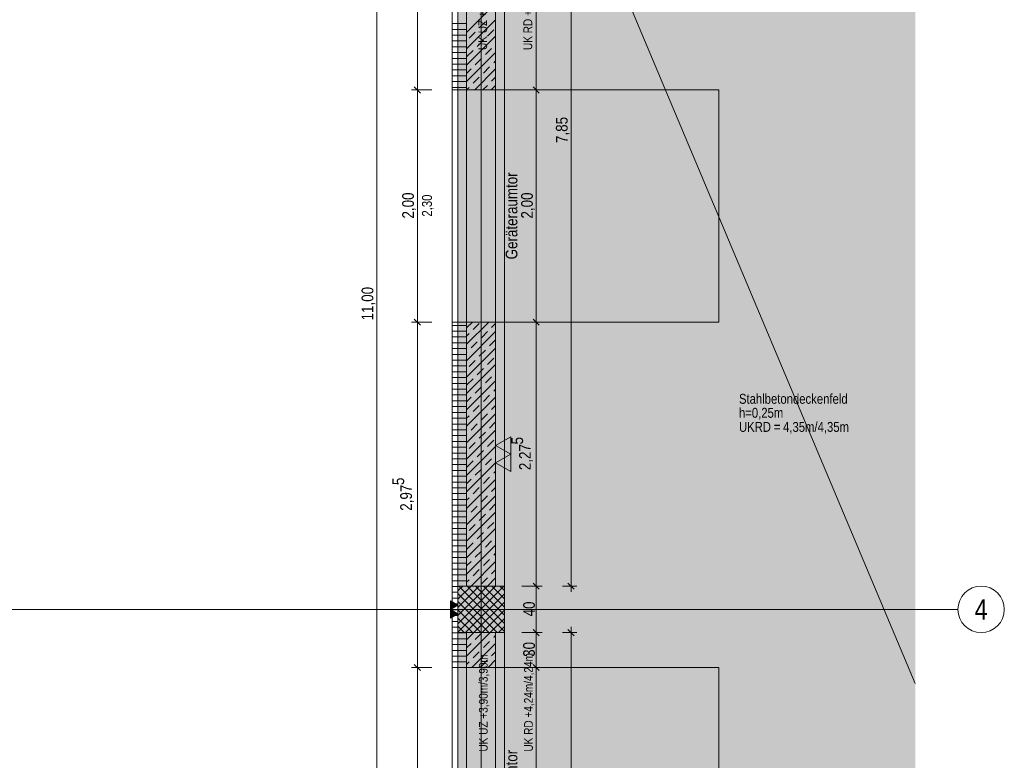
# Model space of a CAD drawing. Extents: x -720 to 300, y 62 to 1162.
# Tile 42 of 143: x -78 to 92, y 584 to 712. Entities that reach past the tile are written whole.
import ezdxf
from ezdxf.enums import TextEntityAlignment as Align
from ezdxf.lldxf.tags import DXFTag

# ---------------------------------------------------------------- set-up
doc = ezdxf.new("R2010")
doc.units = 0
doc.layers.get('0').update_dxf_attribs({"lineweight": 13})
for name, color, linetype, lineweight, true_color in [('--Bem innen', 9, 'Continuous', 13, 0x808080), ('00_Beschriftung UZ', 3, 'Continuous', 35, 0x00ff00), ('30 -33 Aussenwände- 3 Aussenstützen', 7, 'Continuous', 50, 0x0000dd), ('30 -34 Innenwände- 1 tragend', 7, 'Continuous', 13, 0xdd0806), ('30 -34 Innenwände- 2 nichttragend', 7, 'Continuous', 18, 0xff7fe6), ('30 -34 Innenwände- 4 Türen_Fenster', 7, 'Continuous', 15, 0x9955ff), ('30 -35 Decken- 1 Konstruktion-Träger- Stahlbeton', 7, 'Continuous', 13, 0x33aa00), ('70 -72 Beschriftung- 1 Beschriftung allgemein', 7, 'Continuous', 9, 0xff6633), ('70 -72 Beschriftung- 2 Beschriftung Bauteile', 7, 'Continuous', 9, 0x9999ff), ('70 -76 Bemaßung- 2 Allgemein', 9, 'Continuous', 5, 0x808080), ('iwb_Layout Achsbezeichung', 1, 'Continuous', 13, 0xff0000), ('iwb_Layout BA_Markierung', 7, 'Continuous', 9, 0xbadcdc), ('iwb_Schraffur_Unterzug', 7, 'Continuous', 5, 0xffffcc)]:
    doc.layers.add(name, color=color, linetype=linetype, lineweight=lineweight, true_color=true_color)
doc.layers.add('70 -71 Achsen- 1 Gebäudeachsen', color=7, linetype='STRICHPUNKT2-A06G94018I', lineweight=18)
doc.layers.add('70 -73 Bauteildarst.- 2 verdeckt 0.15', color=7, linetype='fein_strichliert-A06G94028I', lineweight=15)
doc.styles.get("Standard").update_dxf_attribs({"font": 'ARIALN.TTF'})
tags = doc.linetypes.add('fein_strichliert-A06G94028I', pattern=[4, 1, -2, 1]).pattern_tags.tags
tags[8:9] = [DXFTag(74, 4), DXFTag(75, 0), DXFTag(340, '0'), DXFTag(46, 0.0), DXFTag(50, 0.0), DXFTag(44, 0.0), DXFTag(45, 0.0)]
tags[6:7] = [DXFTag(74, 4), DXFTag(75, 0), DXFTag(340, '0'), DXFTag(46, 0.0), DXFTag(50, 0.0), DXFTag(44, 0.0), DXFTag(45, 0.0)]
tags[4:5] = [DXFTag(74, 4), DXFTag(75, 0), DXFTag(340, '0'), DXFTag(46, 0.0), DXFTag(50, 0.0), DXFTag(44, 0.0), DXFTag(45, 0.0)]
tags = doc.linetypes.add('STRICHPUNKT2', pattern=[12.7, 6.35, -3.175, 0, -3.175]).pattern_tags.tags
tags[10:11] = [DXFTag(74, 4), DXFTag(75, 0), DXFTag(340, '0'), DXFTag(46, 0.0), DXFTag(50, 0.0), DXFTag(44, 0.0), DXFTag(45, 0.0)]
tags[8:9] = [DXFTag(74, 4), DXFTag(75, 0), DXFTag(340, '0'), DXFTag(46, 0.0), DXFTag(50, 0.0), DXFTag(44, 0.0), DXFTag(45, 0.0)]
tags[6:7] = [DXFTag(74, 4), DXFTag(75, 0), DXFTag(340, '0'), DXFTag(46, 0.0), DXFTag(50, 0.0), DXFTag(44, 0.0), DXFTag(45, 0.0)]
tags[4:5] = [DXFTag(74, 4), DXFTag(75, 0), DXFTag(340, '0'), DXFTag(46, 0.0), DXFTag(50, 0.0), DXFTag(44, 0.0), DXFTag(45, 0.0)]
tags = doc.linetypes.add('STRICHPUNKT2-A06G94018I', pattern=[12.7, 6.35, -3.175, 0, -3.175]).pattern_tags.tags
tags[10:11] = [DXFTag(74, 4), DXFTag(75, 0), DXFTag(340, '0'), DXFTag(46, 0.0), DXFTag(50, 0.0), DXFTag(44, 0.0), DXFTag(45, 0.0)]
tags[8:9] = [DXFTag(74, 4), DXFTag(75, 0), DXFTag(340, '0'), DXFTag(46, 0.0), DXFTag(50, 0.0), DXFTag(44, 0.0), DXFTag(45, 0.0)]
tags[6:7] = [DXFTag(74, 4), DXFTag(75, 0), DXFTag(340, '0'), DXFTag(46, 0.0), DXFTag(50, 0.0), DXFTag(44, 0.0), DXFTag(45, 0.0)]
tags[4:5] = [DXFTag(74, 4), DXFTag(75, 0), DXFTag(340, '0'), DXFTag(46, 0.0), DXFTag(50, 0.0), DXFTag(44, 0.0), DXFTag(45, 0.0)]

# ---------------------------------------------------------------- blocks, each defined once
blk = doc.blocks.new('Polygon-A06G93ZV8I')
at = {"color": 0, "linetype": 'ByBlock', "lineweight": -2, "ltscale": 0.13}
blk.add_solid([(4.85, 86.71), (4.69, 1083.81), (76.5, 86.52), (76.5, 1083.81)], dxfattribs=at)
blk = doc.blocks.new('Referenz-A06G94038I')
at = {"layer": '00_Beschriftung UZ', "color": 0, "linetype": 'Continuous', "lineweight": -2, "ltscale": 0.13}
for points in [[(3.03, 705.74), (5.7, 707.08), (3.03, 708.41)], [(8.37, 705.74), (5.7, 707.08), (8.37, 708.41)], [(3.14, 584.86), (5.81, 586.19), (3.14, 587.53)], [(8.48, 584.86), (5.81, 586.19), (8.48, 587.53)]]:
    blk.add_solid(points, dxfattribs=at)
at = {"layer": '30 -33 Aussenwände- 3 Aussenstützen', "color": 0, "lineweight": -2}
for p, q in [((-2.36, 613.08), (-1.53, 613.91)), ((-2.36, 611.67), (-0.11, 613.91)), ((-2.36, 610.25), (1.3, 613.91)), ((-2.36, 608.84), (2.72, 613.91)), ((-2.36, 607.42), (4.13, 613.91)), ((-2.36, 606.01), (5.55, 613.91)), ((-2.19, 613.91), (5.64, 606.08)), ((-0.77, 613.91), (5.64, 607.49)), ((0.64, 613.91), (5.64, 608.91)), ((2.05, 613.91), (5.64, 610.32)), ((3.47, 613.91), (5.64, 611.74)), ((4.88, 613.91), (5.64, 613.15)), ((-2.36, 612.67), (4.4, 605.91)), ((-2.36, 611.25), (2.98, 605.91)), ((-1.04, 605.91), (5.64, 612.59)), ((0.37, 605.91), (5.64, 611.18)), ((-2.36, 609.84), (1.57, 605.91)), ((0.64, 609.91), (2.64, 609.91)), ((1.64, 610.91), (1.64, 608.91)), ((1.79, 605.91), (5.64, 609.77)), ((-2.36, 608.42), (0.15, 605.91)), ((3.2, 605.91), (5.64, 608.35)), ((-2.36, 607.01), (-1.26, 605.91)), ((4.62, 605.91), (5.64, 606.94))]:
    blk.add_line(p, q, dxfattribs=at)
at = {"layer": '30 -33 Aussenwände- 3 Aussenstützen', "color": 0, "linetype": 'Continuous', "lineweight": -2, "ltscale": 0.13}
for p, q in [((5.64, 613.91), (-2.36, 613.91)), ((-2.36, 613.91), (-2.36, 605.91)), ((5.64, 605.91), (5.64, 613.91)), ((-2.36, 605.91), (5.64, 605.91))]:
    blk.add_line(p, q, dxfattribs=at)
at = {"layer": '30 -34 Innenwände- 1 tragend', "color": 0, "linetype": 'Continuous', "lineweight": -2, "ltscale": 0.13}
for p, q in [((-3.36, 770.91), (-3.36, 699.41)), ((4.14, 770.91), (4.14, 699.41)), ((-3.36, 659.41), (-3.36, 613.91)), ((4.14, 659.41), (4.14, 613.91)), ((4.14, 613.91), (-2.36, 613.91)), ((-3.36, 605.91), (-3.36, 599.91)), ((4.14, 605.91), (-2.36, 605.91)), ((4.14, 605.91), (4.14, 599.91))]:
    blk.add_line(p, q, dxfattribs=at)
at = {"layer": '30 -34 Innenwände- 1 tragend', "color": 0, "lineweight": -2}
for p, q in [((-0.86, 770.91), (-0.86, 699.41)), ((4.14, 770.91), (4.14, 699.41)), ((-0.86, 709.33), (4.14, 714.33)), ((-0.86, 706.5), (4.14, 711.5)), ((-0.86, 710.75), (-0.8, 710.81)), ((1.32, 710.1), (2.39, 711.16)), ((2.74, 708.69), (3.8, 709.75)), ((-0.86, 703.68), (4.14, 708.68)), ((-0.44, 708.33), (0.62, 709.39)), ((0.97, 706.92), (2.03, 707.98)), ((-0.8, 705.15), (0.26, 706.21)), ((2.39, 705.5), (3.45, 706.56)), ((-0.86, 700.85), (4.14, 705.85)), ((0.62, 703.74), (1.68, 704.8)), ((-0.86, 702.26), (-0.09, 703.03)), ((0.54, 699.41), (4.14, 703.02)), ((2.03, 702.32), (3.09, 703.38)), ((3.8, 704.09), (4.14, 704.43)), ((0.26, 700.55), (1.32, 701.62)), ((3.45, 700.91), (4.14, 701.6)), ((-0.86, 699.43), (-0.44, 699.85)), ((1.95, 699.41), (2.74, 700.2)), ((3.36, 699.41), (4.14, 700.19)), ((-0.86, 658.42), (0.13, 659.41)), ((-0.86, 655.59), (2.96, 659.41)), ((-0.86, 659.41), (-0.86, 613.91)), ((0.26, 658.13), (1.32, 659.19)), ((3.45, 658.48), (4.14, 659.18)), ((4.14, 659.41), (4.14, 613.91)), ((-0.86, 652.76), (4.14, 657.76)), ((-0.86, 657.01), (-0.44, 657.42)), ((1.68, 656.71), (2.74, 657.77)), ((-0.09, 654.95), (0.97, 656.01)), ((3.09, 655.3), (4.14, 656.35)), ((-0.86, 649.94), (4.14, 654.94)), ((-0.86, 654.18), (-0.8, 654.24)), ((1.32, 653.53), (2.39, 654.59)), ((-0.86, 647.11), (4.14, 652.11)), ((-0.44, 651.76), (0.62, 652.82)), ((2.74, 652.12), (3.8, 653.18)), ((0.97, 650.35), (2.03, 651.41)), ((-0.86, 644.28), (4.14, 649.28)), ((-0.8, 648.58), (0.26, 649.64)), ((2.39, 648.94), (3.45, 650)), ((0.62, 647.17), (1.68, 648.23)), ((2.03, 645.75), (3.09, 646.81)), ((3.8, 647.52), (4.14, 647.86)), ((-0.86, 645.69), (-0.09, 646.46)), ((-0.86, 641.45), (4.14, 646.45)), ((-0.86, 638.62), (4.14, 643.62)), ((0.26, 643.99), (1.32, 645.05)), ((1.68, 642.57), (2.74, 643.63)), ((3.45, 644.34), (4.14, 645.04)), ((-0.86, 642.86), (-0.44, 643.28)), ((-0.09, 640.8), (0.97, 641.86)), ((3.09, 641.16), (4.14, 642.21)), ((-0.86, 635.79), (4.14, 640.79)), ((-0.86, 640.04), (-0.8, 640.1)), ((1.32, 639.39), (2.39, 640.45)), ((-0.44, 637.62), (0.62, 638.68)), ((2.74, 637.98), (3.8, 639.04)), ((-0.86, 632.96), (4.14, 637.96)), ((0.97, 636.21), (2.03, 637.27)), ((-0.86, 630.14), (4.14, 635.14)), ((-0.8, 634.44), (0.26, 635.5)), ((2.39, 634.79), (3.45, 635.85)), ((0.62, 633.03), (1.68, 634.09)), ((3.8, 633.38), (4.14, 633.72)), ((-0.86, 631.55), (-0.09, 632.32)), ((-0.86, 627.31), (4.14, 632.31)), ((2.03, 631.61), (3.09, 632.67)), ((0.26, 629.84), (1.32, 630.9)), ((3.45, 630.2), (4.14, 630.89)), ((-0.86, 624.48), (4.14, 629.48)), ((-0.86, 628.72), (-0.44, 629.14)), ((1.68, 628.43), (2.74, 629.49)), ((-0.86, 621.65), (4.14, 626.65)), ((-0.09, 626.66), (0.97, 627.72)), ((3.09, 627.02), (4.14, 628.07)), ((-0.86, 625.89), (-0.8, 625.95)), ((1.32, 625.25), (2.39, 626.31)), ((2.74, 623.83), (3.8, 624.89)), ((-0.86, 618.82), (4.14, 623.82)), ((-0.44, 623.48), (0.62, 624.54)), ((0.97, 622.07), (2.03, 623.13)), ((-0.8, 620.3), (0.26, 621.36)), ((2.39, 620.65), (3.45, 621.71)), ((-0.86, 615.99), (4.14, 620.99)), ((0.62, 618.88), (1.68, 619.94)), ((-0.86, 617.41), (-0.09, 618.18)), ((-0.11, 613.91), (4.14, 618.17)), ((2.03, 617.47), (3.09, 618.53)), ((3.8, 619.24), (4.14, 619.58)), ((0.26, 615.7), (1.32, 616.76)), ((3.45, 616.06), (4.14, 616.75)), ((-0.86, 614.58), (-0.44, 614.99)), ((1.68, 614.29), (2.74, 615.35)), ((2.72, 613.91), (4.14, 615.34)), ((4.13, 613.91), (4.14, 613.92)), ((-0.86, 604.68), (0.37, 605.91)), ((-0.86, 601.85), (3.2, 605.91)), ((-0.86, 605.91), (-0.86, 599.91)), ((0.62, 604.74), (1.68, 605.8)), ((2.03, 603.33), (3.09, 604.39)), ((3.8, 605.09), (4.14, 605.44)), ((4.14, 605.91), (4.14, 599.91)), ((-0.86, 603.27), (-0.09, 604.03)), ((0.03, 599.91), (4.14, 604.02)), ((0.26, 601.56), (1.32, 602.62)), ((1.68, 600.15), (2.74, 601.21)), ((2.86, 599.91), (4.14, 601.2)), ((3.45, 601.91), (4.14, 602.61)), ((-0.86, 600.44), (-0.44, 600.85))]:
    blk.add_line(p, q, dxfattribs=at)
at = {"layer": '30 -34 Innenwände- 2 nichttragend', "color": 0, "lineweight": -2}
for p, q in [((-3.36, 770.91), (-3.36, 699.41)), ((-0.86, 770.91), (-0.86, 699.41)), ((-3.36, 710.85), (-0.86, 710.85)), ((-3.36, 709.85), (-0.86, 709.85)), ((-3.36, 708.85), (-0.86, 708.85)), ((-3.36, 707.85), (-0.86, 707.85)), ((-3.36, 706.85), (-0.86, 706.85)), ((-3.36, 705.85), (-0.86, 705.85)), ((-3.36, 704.85), (-0.86, 704.85)), ((-3.36, 703.85), (-0.86, 703.85)), ((-3.36, 702.85), (-0.86, 702.85)), ((-3.36, 701.85), (-0.86, 701.85)), ((-3.36, 700.85), (-0.86, 700.85)), ((-3.36, 699.85), (-0.86, 699.85)), ((-3.36, 659.41), (-3.36, 613.91)), ((-3.36, 658.85), (-0.86, 658.85)), ((-0.86, 659.41), (-0.86, 613.91)), ((-3.36, 657.85), (-0.86, 657.85)), ((-3.36, 656.85), (-0.86, 656.85)), ((-3.36, 655.85), (-0.86, 655.85)), ((-3.36, 654.85), (-0.86, 654.85)), ((-3.36, 653.85), (-0.86, 653.85)), ((-3.36, 652.85), (-0.86, 652.85)), ((-3.36, 651.85), (-0.86, 651.85)), ((-3.36, 650.85), (-0.86, 650.85)), ((-3.36, 649.85), (-0.86, 649.85)), ((-3.36, 648.85), (-0.86, 648.85)), ((-3.36, 647.85), (-0.86, 647.85)), ((-3.36, 646.85), (-0.86, 646.85)), ((-3.36, 645.85), (-0.86, 645.85)), ((-3.36, 644.85), (-0.86, 644.85)), ((-3.36, 643.85), (-0.86, 643.85)), ((-3.36, 642.85), (-0.86, 642.85)), ((-3.36, 641.85), (-0.86, 641.85)), ((-3.36, 640.85), (-0.86, 640.85)), ((-3.36, 639.85), (-0.86, 639.85)), ((-3.36, 638.85), (-0.86, 638.85)), ((-3.36, 637.85), (-0.86, 637.85)), ((-3.36, 636.85), (-0.86, 636.85)), ((-3.36, 635.85), (-0.86, 635.85)), ((-3.36, 634.85), (-0.86, 634.85)), ((-3.36, 633.85), (-0.86, 633.85)), ((-3.36, 632.85), (-0.86, 632.85)), ((-3.36, 631.85), (-0.86, 631.85)), ((-3.36, 630.85), (-0.86, 630.85)), ((-3.36, 629.85), (-0.86, 629.85)), ((-3.36, 628.85), (-0.86, 628.85)), ((-3.36, 627.85), (-0.86, 627.85)), ((-3.36, 626.85), (-0.86, 626.85)), ((-3.36, 625.85), (-0.86, 625.85)), ((-3.36, 624.85), (-0.86, 624.85)), ((-3.36, 623.85), (-0.86, 623.85)), ((-3.36, 622.85), (-0.86, 622.85)), ((-3.36, 621.85), (-0.86, 621.85)), ((-3.36, 620.85), (-0.86, 620.85)), ((-3.36, 619.85), (-0.86, 619.85)), ((-3.36, 618.85), (-0.86, 618.85)), ((-3.36, 617.85), (-0.86, 617.85)), ((-3.36, 616.85), (-0.86, 616.85)), ((-3.36, 615.85), (-0.86, 615.85)), ((-3.36, 614.85), (-0.86, 614.85)), ((-3.36, 613.91), (-3.36, 605.91)), ((-3.36, 613.85), (-2.36, 613.85)), ((-3.36, 612.85), (-2.36, 612.85)), ((-2.36, 613.91), (-2.36, 605.91)), ((-3.36, 611.85), (-2.36, 611.85)), ((-3.36, 610.85), (-2.36, 610.85)), ((-3.36, 609.85), (-2.36, 609.85)), ((-3.36, 608.85), (-2.36, 608.85)), ((-3.36, 607.85), (-2.36, 607.85)), ((-3.36, 606.85), (-2.36, 606.85)), ((-3.36, 605.91), (-3.36, 599.91)), ((-3.36, 605.85), (-0.86, 605.85)), ((-3.36, 604.85), (-0.86, 604.85)), ((-0.86, 605.91), (-0.86, 599.91)), ((-3.36, 603.85), (-0.86, 603.85)), ((-3.36, 602.85), (-0.86, 602.85)), ((-3.36, 601.85), (-0.86, 601.85)), ((-3.36, 600.85), (-0.86, 600.85))]:
    blk.add_line(p, q, dxfattribs=at)
at = {"layer": '30 -34 Innenwände- 2 nichttragend', "color": 0, "linetype": 'Continuous', "lineweight": -2, "ltscale": 0.13}
for p, q in [((-3.36, 613.91), (-3.36, 605.91)), ((-2.36, 613.91), (-2.36, 605.91))]:
    blk.add_line(p, q, dxfattribs=at)
at = {"layer": '30 -34 Innenwände- 4 Türen_Fenster', "color": 0, "linetype": 'Continuous', "lineweight": -2, "ltscale": 0.13}
for p, q in [((-3.36, 699.41), (4.14, 699.41)), ((-3.36, 659.41), (-3.36, 699.41)), ((-3.36, 699.41), (-3.36, 659.41)), ((-0.86, 699.41), (-0.86, 659.41)), ((-0.86, 699.41), (-0.86, 659.41)), ((4.14, 699.41), (4.14, 659.41)), ((4.14, 699.41), (4.14, 659.41)), ((4.14, 659.41), (-3.36, 659.41)), ((-3.36, 599.91), (4.14, 599.91)), ((-3.36, 559.91), (-3.36, 599.91)), ((-3.36, 599.91), (-3.36, 559.91)), ((-0.86, 599.91), (-0.86, 559.91)), ((-0.86, 599.91), (-0.86, 559.91)), ((4.14, 599.91), (4.14, 559.91)), ((4.14, 599.91), (4.14, 559.91))]:
    blk.add_line(p, q, dxfattribs=at)
at = {"layer": '30 -35 Decken- 1 Konstruktion-Träger- Stahlbeton', "color": 0, "linetype": 'fein_strichliert-A06G94028I', "lineweight": -2, "ltscale": 0.13}
for p, q in [((-2.36, 227.91), (-2.36, 770.91)), ((5.64, 227.91), (5.64, 770.91))]:
    blk.add_line(p, q, dxfattribs=at)
at = {"layer": '70 -71 Achsen- 1 Gebäudeachsen', "color": 0, "linetype": 'STRICHPUNKT2-A06G94018I', "lineweight": -2, "ltscale": 0.13}
for p, q in [((1.64, 1084.85), (1.64, 85.41)), ((-682.36, 609.91), (76.46, 609.91))]:
    blk.add_line(p, q, dxfattribs=at)
at = {"layer": '70 -72 Beschriftung- 1 Beschriftung allgemein', "color": 0, "linetype": 'fein_strichliert-A06G94028I', "lineweight": -2, "ltscale": 0.13}
blk.add_line((1.64, 774.91), (76.46, 597.14), dxfattribs=at)
at = {"layer": '70 -72 Beschriftung- 2 Beschriftung Bauteile', "color": 0, "lineweight": -2}
for p, q in [((6.74, 639.66), (4.14, 638.16)), ((6.74, 636.66), (6.74, 639.66)), ((4.14, 638.16), (6.74, 636.66)), ((6.74, 636.66), (4.14, 635.16)), ((6.74, 633.66), (6.74, 636.66)), ((4.14, 635.16), (6.74, 633.66)), ((-2.36, 610.66), (-3.66, 611.41)), ((-3.66, 611.41), (-3.66, 609.91)), ((-3.66, 609.91), (-2.36, 610.66)), ((-2.36, 609.16), (-3.66, 609.91)), ((-3.66, 609.91), (-3.66, 608.41)), ((-3.66, 608.41), (-2.36, 609.16))]:
    blk.add_line(p, q, dxfattribs=at)
for points in [[(-3.66, 609.91), (-3.66, 611.41), (-2.36, 610.66)], [(-3.66, 608.41), (-3.66, 609.91), (-2.36, 609.16)]]:
    blk.add_solid(points, dxfattribs=at)
at = {"layer": '70 -73 Bauteildarst.- 2 verdeckt 0.15', "color": 0, "linetype": 'fein_strichliert-A06G94028I', "lineweight": -2, "ltscale": 0.13}
for p, q in [((42.64, 699.41), (4.14, 699.41)), ((42.64, 659.41), (42.64, 699.41)), ((4.14, 659.41), (42.64, 659.41)), ((42.64, 599.91), (4.14, 599.91)), ((42.64, 559.91), (42.64, 599.91))]:
    blk.add_line(p, q, dxfattribs=at)
at = {"layer": '70 -76 Bemaßung- 2 Allgemein', "color": 0, "linetype": 'Continuous', "lineweight": -2, "ltscale": 0.13}
for p, q in [((-9.36, 700.47), (-9.36, 772.45)), ((-16.36, 553.47), (-16.36, 771.35)), ((11.14, 700.47), (11.14, 769.85)), ((17.14, 614.97), (17.14, 769.85)), ((-6.86, 699.41), (-10.36, 699.41)), ((-6.86, 699.41), (-10.36, 699.41)), ((-8.83, 698.88), (-9.89, 699.94)), ((-9.89, 699.94), (-8.83, 698.88)), ((-9.36, 698.41), (-9.36, 700.47)), ((-9.36, 700.41), (-9.36, 698.35)), ((8.64, 699.41), (12.14, 699.41)), ((8.64, 699.41), (12.14, 699.41)), ((10.61, 699.94), (11.67, 698.88)), ((11.67, 698.88), (10.61, 699.94)), ((11.14, 698.41), (11.14, 700.47)), ((11.14, 700.41), (11.14, 698.35)), ((-9.36, 660.47), (-9.36, 698.35)), ((11.14, 660.47), (11.14, 698.35)), ((-9.36, 658.41), (-9.36, 660.47)), ((-9.36, 660.41), (-9.36, 658.35)), ((11.14, 658.41), (11.14, 660.47)), ((11.14, 660.41), (11.14, 658.35)), ((-6.86, 659.41), (-10.36, 659.41)), ((-6.86, 659.41), (-10.36, 659.41)), ((-9.89, 659.94), (-8.83, 658.88)), ((-8.83, 658.88), (-9.89, 659.94)), ((8.64, 659.41), (12.14, 659.41)), ((8.64, 659.41), (12.14, 659.41)), ((11.67, 658.88), (10.61, 659.94)), ((10.61, 659.94), (11.67, 658.88)), ((-9.36, 600.97), (-9.36, 658.35)), ((11.14, 614.97), (11.14, 658.35)), ((11.14, 612.91), (11.14, 614.97)), ((11.14, 614.91), (11.14, 612.85)), ((17.14, 612.91), (17.14, 614.97)), ((8.64, 613.91), (12.14, 613.91)), ((8.64, 613.91), (12.14, 613.91)), ((11.67, 613.38), (10.61, 614.44)), ((10.61, 614.44), (11.67, 613.38)), ((11.14, 606.97), (11.14, 612.85)), ((15.64, 613.91), (18.14, 613.91)), ((17.67, 613.38), (16.61, 614.44)), ((10.61, 606.44), (11.67, 605.38)), ((11.67, 605.38), (10.61, 606.44)), ((11.14, 604.91), (11.14, 606.97)), ((11.14, 606.91), (11.14, 604.85)), ((16.61, 606.44), (17.67, 605.38)), ((17.14, 606.91), (17.14, 604.85)), ((8.64, 605.91), (12.14, 605.91)), ((8.64, 605.91), (12.14, 605.91)), ((11.14, 600.97), (11.14, 604.85)), ((15.64, 605.91), (18.14, 605.91)), ((17.14, 554.97), (17.14, 604.85)), ((-9.36, 598.91), (-9.36, 600.97)), ((11.14, 598.91), (11.14, 600.97)), ((-6.86, 599.91), (-10.36, 599.91)), ((-6.86, 599.91), (-10.36, 599.91)), ((-8.83, 599.38), (-9.89, 600.44)), ((-9.89, 600.44), (-8.83, 599.38)), ((-9.36, 600.91), (-9.36, 598.85)), ((8.64, 599.91), (12.14, 599.91)), ((8.64, 599.91), (12.14, 599.91)), ((11.67, 599.38), (10.61, 600.44)), ((10.61, 600.44), (11.67, 599.38)), ((11.14, 600.91), (11.14, 598.85)), ((-9.36, 560.97), (-9.36, 598.85)), ((11.14, 560.97), (11.14, 598.85))]:
    blk.add_line(p, q, dxfattribs=at)
at = {"layer": '--Bem innen', "color": 0, "linetype": 'Continuous', "lineweight": -2, "ltscale": 0.13, "insert": (-8.55, 677.59), "char_height": 1.7, "attachment_point": 1, "rotation": 90}
blk.add_mtext('{\\fArial Narrow;2,30}', dxfattribs=at)
at = {"layer": '00_Beschriftung UZ', "color": 0, "linetype": 'ByBlock', "lineweight": -2, "ltscale": 0.13, "char_height": 1.5103, "attachment_point": 1, "rotation": 90}
for s, insert in [('{\\fArial Narrow;UK UZ +3,90m/3,90m}', (1.15, 706.29)), ('{\\fArial Narrow;UK RD +4,35m/4,35m}', (8.93, 706.29)), ('{\\fArial Narrow;UK UZ +3,90m/3,90m}', (1.26, 585.41)), ('{\\fArial Narrow;UK RD +4,24m/4,24m}', (9.04, 585.41))]:
    blk.add_mtext(s, dxfattribs=dict(at, insert=insert))
at = {"layer": '70 -72 Beschriftung- 1 Beschriftung allgemein', "color": 0, "linetype": 'Continuous', "lineweight": -2, "ltscale": 0.13, "char_height": 2.0138, "attachment_point": 1, "rotation": 90}
for insert in [(5.87, 670.21), (5.87, 570.71)]:
    blk.add_mtext('{\\fArial Narrow;Geräteraumtor}', dxfattribs=dict(at, insert=insert))
at = {"layer": '70 -72 Beschriftung- 1 Beschriftung allgemein', "color": 0, "linetype": 'Continuous', "lineweight": -2, "ltscale": 0.13, "char_height": 1.7, "attachment_point": 1}
for s, insert in [('{\\fArial Narrow;Stahlbetondeckenfeld}', (46.09, 647.04)), ('{\\fArial Narrow;h=0,25m}', (46.09, 644.63)), ('{\\fArial Narrow;UKRD}', (46.09, 642.2)), ('{\\fArial Narrow;=}', (52.1, 642.2)), ('{\\fArial Narrow;4,35m/4,35m}', (53.69, 642.2))]:
    blk.add_mtext(s, dxfattribs=dict(at, insert=insert))
at = {"layer": '70 -76 Bemaßung- 2 Allgemein', "color": 0, "linetype": 'Continuous', "lineweight": -2, "ltscale": 0.13, "char_height": 2.0138, "attachment_point": 1, "rotation": 90}
for s, insert in [('{\\fArial Narrow;7,85}', (14.53, 690.27)), ('{\\fArial Narrow;2,00}', (-11.97, 677.25)), ('{\\fArial Narrow;2,00}', (8.53, 677.25)), ('{\\fArial Narrow;11,00}', (-18.97, 659.7)), ('{\\fArial Narrow;5}', (6.85, 638.33)), ('{\\fArial Narrow;2,27}', (8.19, 633.9)), ('{\\fArial Narrow;5}', (-13.65, 631.33)), ('{\\fArial Narrow;2,97}', (-12.31, 626.9)), ('{\\fArial Narrow;40}', (8.89, 608.7)), ('{\\fArial Narrow;30}', (8.89, 601.73))]:
    blk.add_mtext(s, dxfattribs=dict(at, insert=insert))
blk = doc.blocks.new('Referenz-A06G94058I')
at = {"layer": 'iwb_Schraffur_Unterzug', "linetype": 'Continuous', "ltscale": 0.13}
for points in [[(-2.36, 227.91), (-2.36, 830.91), (5.64, 227.91), (5.64, 830.91)], [(5.64, 613.91), (76.46, 613.91), (76.46, 613.62)], [(5.64, 613.91), (76.46, 613.62), (76.46, 605.91)], [(5.64, 613.91), (76.46, 605.91), (5.64, 605.91)]]:
    blk.add_solid(points, dxfattribs=at)

msp = doc.modelspace()

# ---------------------------------------------------------------- linework, layer by layer
at = {"layer": 'iwb_Layout Achsbezeichung', "linetype": 'STRICHPUNKT2', "lineweight": 13, "ltscale": 0.39}
msp.add_line((76.5, 609.91), (83.84, 609.91), dxfattribs=at)
at = {"layer": 'iwb_Layout Achsbezeichung', "ltscale": 0.39, "extrusion": (0, 0, -1)}
msp.add_circle((-87.84, 609.91), 4, dxfattribs=at)

# ---------------------------------------------------------------- block references
at = {"color": 8, "lineweight": 13, "ltscale": 0.13, "true_color": 0x808080}
msp.add_blockref('Referenz-A06G94038I', (0, 0), dxfattribs=at)
at = {"color": 8, "lineweight": 25, "ltscale": 0.25, "true_color": 0x808080}
msp.add_blockref('Referenz-A06G94058I', (0, 0), dxfattribs=at)
at = {"layer": 'iwb_Layout BA_Markierung', "ltscale": 0.13}
msp.add_blockref('Polygon-A06G93ZV8I', (0, 0), dxfattribs=at)

# ---------------------------------------------------------------- texts
at = {"layer": 'iwb_Layout Achsbezeichung', "ltscale": 0.39}
msp.add_text('4', height=3.5, dxfattribs=at).set_placement((87.84, 609.91), align=Align.MIDDLE_CENTER)

doc.saveas('drawing.dxf')
